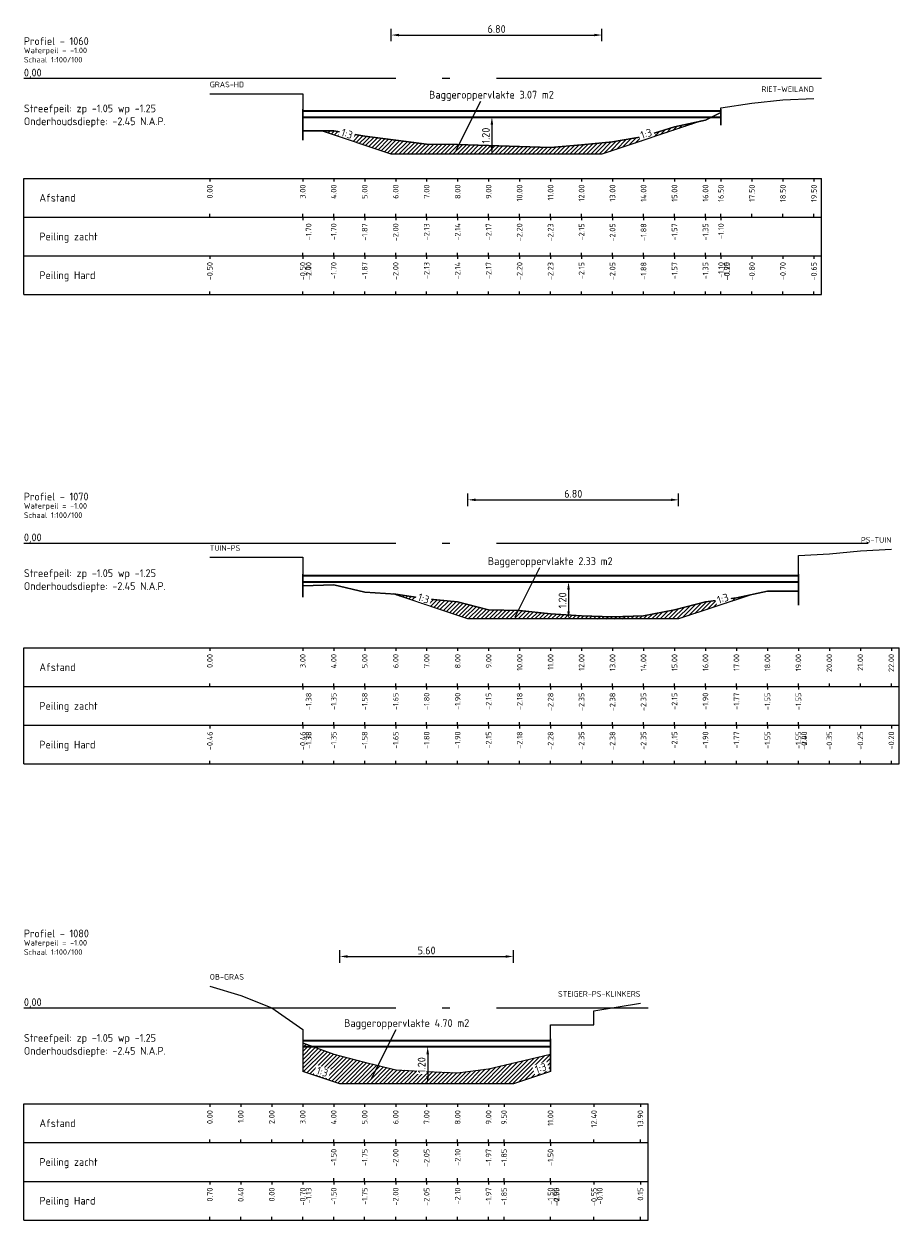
# Model space of a CAD drawing. Header units: metres. Extents: x 163463 to 198797, y 577287 to 592106.
# Tile 60 of 64: x 198571 to 198600, y 581809 to 581847. Entities that reach past the tile are written whole.
import ezdxf
from ezdxf.enums import TextEntityAlignment as Align

# ---------------------------------------------------------------- set-up
doc = ezdxf.new("R2010")
doc.units = ezdxf.units.M
doc.linetypes.add('AL-NAP_LIJN', pattern=[15.25, 12, -1.5, 0.25, -1.5])
for name, color, linetype in [('Afstandsbalk', 7, 'Continuous'), ('baggerarcering', 1, 'Continuous'), ('baggeroppervlak', 7, 'Continuous'), ('HardePeiling', 3, 'Continuous'), ('Legger', 2, 'Continuous'), ('Oever', 62, 'Continuous'), ('SlibOppervlak', 251, 'Continuous'), ('Teksten', 7, 'Continuous'), ('ZachtePeiling', 1, 'Continuous')]:
    doc.layers.add(name, color=color, linetype=linetype)
doc.layers.add('N-WA-WH-GRONDWATERLIJN-G', color=150, linetype='AL-GRONDWATERLIJN', lineweight=35)
doc.layers.add('X-XX-AL-NAP-G', color=7, linetype='AL-NAP_LIJN', lineweight=18)
doc.styles.add('NLCS-ISO', font='NLCS-ISO.ttf')
doc.styles.add('NLCS-ISO-M100-T25', font='NLCS-ISO.ttf', dxfattribs={"height": 0.25})
doc.linetypes.add('AL-GRONDWATERLIJN', pattern='A,6,[32,NLCS.SHX,S=1,R=0,X=0,Y=0],6', length=12)
doc.dimstyles.new('NLCS-M100-T25-PIJL_l3_h1', dxfattribs={"dimscale": 0.1, "dimtxt": 0.25, "dimasz": 2.5, "dimexe": 2, "dimexo": 2, "dimgap": 0.7, "dimtad": 1, "dimzin": 0, "dimdsep": 46, "dimtxsty": 'NLCS-ISO-M100-T25', "dimcen": 2.5, "dimdle": 2, "dimclrd": 256, "dimclre": 256, "dimclrt": 256, "dimadec": 1, "dimazin": 0, "dimtfac": 1, "dimtofl": 0, "dimtmove": 1, "dimatfit": 0, "dimfxl": 2, "dimfxlon": 1, "dimtfill": 1, "dimtfillclr": 256, "dimtolj": 1, "dimtzin": 0, "dimlwd": 18, "dimlwe": 18, "dimarcsym": 0})

# ---------------------------------------------------------------- blocks, each defined once
blk = doc.blocks.new('*D683')
at = {"lineweight": 18, "transparency": 16777216}
for p, q in [((198583.298, 581846.689), (198583.298, 581847.089)), ((198590.098, 581846.689), (198590.098, 581847.089)), ((198583.548, 581846.889), (198589.848, 581846.889))]:
    blk.add_line(p, q, dxfattribs=at)
at = {"transparency": 16777216}
for points in [[(198583.548, 581846.931), (198583.548, 581846.848), (198583.298, 581846.889)], [(198589.848, 581846.931), (198589.848, 581846.848), (198590.098, 581846.889)]]:
    blk.add_solid(points, dxfattribs=at)
at = {"layer": 'Defpoints', "color": 0, "transparency": 16777216}
for p in [(198590.098, 581846.889), (198583.298, 581843.044), (198590.098, 581843.044)]:
    blk.add_point(p, dxfattribs=at)
at = {"transparency": 16777216, "insert": (198586.698, 581847.084), "char_height": 0.25, "attachment_point": 5, "style": 'NLCS-ISO-M100-T25', "bg_fill": 3, "box_fill_scale": 1.1, "bg_fill_color": 256, "bg_fill_true_color": 13158600, "bg_fill_transparency": 0}
blk.add_mtext('\\A1;6.80', dxfattribs=at)
blk = doc.blocks.new('*D685')
at = {"lineweight": 18, "transparency": 16777216}
for p, q in [((198585.773, 581831.689), (198585.773, 581832.089)), ((198592.573, 581831.689), (198592.573, 581832.089)), ((198586.023, 581831.889), (198592.323, 581831.889))]:
    blk.add_line(p, q, dxfattribs=at)
at = {"transparency": 16777216}
for points in [[(198586.023, 581831.931), (198586.023, 581831.848), (198585.773, 581831.889)], [(198592.323, 581831.931), (198592.323, 581831.848), (198592.573, 581831.889)]]:
    blk.add_solid(points, dxfattribs=at)
at = {"layer": 'Defpoints', "color": 0, "transparency": 16777216}
for p in [(198592.573, 581831.889), (198585.773, 581828.044), (198592.573, 581828.044)]:
    blk.add_point(p, dxfattribs=at)
at = {"transparency": 16777216, "insert": (198589.173, 581832.084), "char_height": 0.25, "attachment_point": 5, "style": 'NLCS-ISO-M100-T25', "bg_fill": 3, "box_fill_scale": 1.1, "bg_fill_color": 256, "bg_fill_true_color": 13158600, "bg_fill_transparency": 0}
blk.add_mtext('\\A1;6.80', dxfattribs=at)
blk = doc.blocks.new('*D687')
at = {"lineweight": 18, "transparency": 16777216}
for p, q in [((198581.639, 581816.951), (198581.639, 581817.351)), ((198587.239, 581816.951), (198587.239, 581817.351)), ((198581.889, 581817.151), (198586.989, 581817.151))]:
    blk.add_line(p, q, dxfattribs=at)
at = {"transparency": 16777216}
for points in [[(198581.889, 581817.193), (198581.889, 581817.109), (198581.639, 581817.151)], [(198586.989, 581817.193), (198586.989, 581817.109), (198587.239, 581817.151)]]:
    blk.add_solid(points, dxfattribs=at)
at = {"layer": 'Defpoints', "color": 0, "transparency": 16777216}
for p in [(198587.239, 581817.151), (198581.639, 581813.044), (198587.239, 581813.044)]:
    blk.add_point(p, dxfattribs=at)
at = {"transparency": 16777216, "insert": (198584.439, 581817.346), "char_height": 0.25, "attachment_point": 5, "style": 'NLCS-ISO-M100-T25', "bg_fill": 3, "box_fill_scale": 1.1, "bg_fill_color": 256, "bg_fill_true_color": 13158600, "bg_fill_transparency": 0}
blk.add_mtext('\\A1;5.60', dxfattribs=at)
blk = doc.blocks.new('*D695')
at = {"lineweight": 18, "transparency": 16777216}
for p, q in [((198586.545, 581844.244), (198586.345, 581844.244)), ((198586.545, 581843.994), (198586.545, 581843.294)), ((198586.545, 581843.044), (198586.345, 581843.044))]:
    blk.add_line(p, q, dxfattribs=at)
at = {"transparency": 16777216}
for points in [[(198586.504, 581843.994), (198586.587, 581843.994), (198586.545, 581844.244)], [(198586.504, 581843.294), (198586.587, 581843.294), (198586.545, 581843.044)]]:
    blk.add_solid(points, dxfattribs=at)
at = {"layer": 'Defpoints', "color": 0, "transparency": 16777216}
for p in [(198586.545, 581844.244), (198586.545, 581843.044), (198586.545, 581843.044)]:
    blk.add_point(p, dxfattribs=at)
at = {"transparency": 16777216, "insert": (198586.35, 581843.644), "char_height": 0.25, "attachment_point": 5, "rotation": 90, "style": 'NLCS-ISO-M100-T25', "bg_fill": 3, "box_fill_scale": 1.1, "bg_fill_color": 256, "bg_fill_true_color": 13158600, "bg_fill_transparency": 0}
blk.add_mtext('\\A1;1.20', dxfattribs=at)
blk = doc.blocks.new('*D696')
at = {"lineweight": 18, "transparency": 16777216}
for p, q in [((198589.02, 581829.244), (198588.82, 581829.244)), ((198589.02, 581828.994), (198589.02, 581828.294)), ((198589.02, 581828.044), (198588.82, 581828.044))]:
    blk.add_line(p, q, dxfattribs=at)
at = {"transparency": 16777216}
for points in [[(198588.979, 581828.994), (198589.062, 581828.994), (198589.02, 581829.244)], [(198588.979, 581828.294), (198589.062, 581828.294), (198589.02, 581828.044)]]:
    blk.add_solid(points, dxfattribs=at)
at = {"layer": 'Defpoints', "color": 0, "transparency": 16777216}
for p in [(198589.02, 581829.244), (198589.02, 581828.044), (198589.02, 581828.044)]:
    blk.add_point(p, dxfattribs=at)
at = {"transparency": 16777216, "insert": (198588.825, 581828.644), "char_height": 0.25, "attachment_point": 5, "rotation": 90, "style": 'NLCS-ISO-M100-T25', "bg_fill": 3, "box_fill_scale": 1.1, "bg_fill_color": 256, "bg_fill_true_color": 13158600, "bg_fill_transparency": 0}
blk.add_mtext('\\A1;1.20', dxfattribs=at)
blk = doc.blocks.new('*D691')
at = {"lineweight": 18, "transparency": 16777216}
for p, q in [((198584.473, 581814.244), (198584.273, 581814.244)), ((198584.473, 581813.994), (198584.473, 581813.294)), ((198584.473, 581813.044), (198584.273, 581813.044))]:
    blk.add_line(p, q, dxfattribs=at)
at = {"transparency": 16777216}
for points in [[(198584.432, 581813.994), (198584.515, 581813.994), (198584.473, 581814.244)], [(198584.432, 581813.294), (198584.515, 581813.294), (198584.473, 581813.044)]]:
    blk.add_solid(points, dxfattribs=at)
at = {"layer": 'Defpoints', "color": 0, "transparency": 16777216}
for p in [(198584.473, 581814.244), (198584.473, 581813.044), (198584.473, 581813.044)]:
    blk.add_point(p, dxfattribs=at)
at = {"transparency": 16777216, "insert": (198584.278, 581813.644), "char_height": 0.25, "attachment_point": 5, "rotation": 90, "style": 'NLCS-ISO-M100-T25', "bg_fill": 3, "box_fill_scale": 1.1, "bg_fill_color": 256, "bg_fill_true_color": 13158600, "bg_fill_transparency": 0}
blk.add_mtext('\\A1;1.20', dxfattribs=at)

msp = doc.modelspace()

# ---------------------------------------------------------------- hatches: boundary and pattern name
at = {"layer": 'baggerarcering'}
h = msp.add_hatch(dxfattribs=at)
h.set_pattern_fill('ANSI31', color=256, scale=0.03, style=0)
h.paths.add_polyline_path([(198593.314, 581844.116), (198592.441, 581843.924), (198591.441, 581843.614), (198590.44, 581843.444), (198589.44, 581843.344), (198588.44, 581843.264), (198587.44, 581843.294), (198586.44, 581843.324), (198585.44, 581843.354), (198584.44, 581843.364), (198583.44, 581843.494), (198582.44, 581843.624), (198581.44, 581843.794), (198581.048, 581843.794), (198583.298, 581843.044), (198590.098, 581843.044)])
h = msp.add_hatch(dxfattribs=at)
h.set_pattern_fill('ANSI31', color=256, scale=0.03, style=0)
h.paths.add_polyline_path([(198594.948, 581828.836), (198594.44, 581828.724), (198593.44, 581828.594), (198592.44, 581828.344), (198591.44, 581828.144), (198590.44, 581828.114), (198589.44, 581828.144), (198588.44, 581828.214), (198587.441, 581828.314), (198586.44, 581828.344), (198585.44, 581828.594), (198584.44, 581828.694), (198583.44, 581828.844), (198583.354, 581828.85), (198585.773, 581828.044), (198592.573, 581828.044)])
h = msp.add_hatch(dxfattribs=at)
h.set_pattern_fill('ANSI31', color=256, scale=0.03, style=0)
h.paths.add_polyline_path([(198588.439, 581813.444), (198588.439, 581813.994), (198586.939, 581813.644), (198586.439, 581813.524), (198585.44, 581813.394), (198584.439, 581813.444), (198583.44, 581813.494), (198582.439, 581813.744), (198581.44, 581813.994), (198580.764, 581814.244), (198580.439, 581814.364), (198580.439, 581813.444), (198581.639, 581813.044), (198587.239, 581813.044)])

# ---------------------------------------------------------------- linework, layer by layer
at = {"layer": 'Afstandsbalk'}
for p, q in [((198571.44, 581842.264), (198597.19, 581842.264)), ((198571.44, 581838.514), (198571.44, 581842.264)), ((198577.44, 581842.264), (198577.44, 581842.164)), ((198580.44, 581842.264), (198580.44, 581842.164)), ((198581.44, 581842.264), (198581.44, 581842.164)), ((198582.44, 581842.264), (198582.44, 581842.164)), ((198583.44, 581842.264), (198583.44, 581842.164)), ((198584.44, 581842.264), (198584.44, 581842.164)), ((198585.44, 581842.264), (198585.44, 581842.164)), ((198586.44, 581842.264), (198586.44, 581842.164)), ((198587.44, 581842.264), (198587.44, 581842.164)), ((198588.44, 581842.264), (198588.44, 581842.164)), ((198589.44, 581842.264), (198589.44, 581842.164)), ((198590.44, 581842.264), (198590.44, 581842.164)), ((198591.441, 581842.264), (198591.441, 581842.164)), ((198592.441, 581842.264), (198592.441, 581842.164)), ((198593.441, 581842.264), (198593.441, 581842.164)), ((198593.94, 581842.264), (198593.94, 581842.164)), ((198594.94, 581842.264), (198594.94, 581842.164)), ((198595.94, 581842.264), (198595.94, 581842.164)), ((198596.94, 581842.264), (198596.94, 581842.164)), ((198597.19, 581838.514), (198597.19, 581842.264)), ((198571.44, 581841.014), (198597.19, 581841.014)), ((198577.44, 581841.014), (198577.44, 581841.114)), ((198580.44, 581841.014), (198580.44, 581841.114)), ((198580.44, 581841.014), (198580.44, 581840.914)), ((198581.44, 581841.014), (198581.44, 581841.114)), ((198581.44, 581841.014), (198581.44, 581840.914)), ((198582.44, 581841.014), (198582.44, 581841.114)), ((198582.44, 581841.014), (198582.44, 581840.914)), ((198583.44, 581841.014), (198583.44, 581841.114)), ((198583.44, 581841.014), (198583.44, 581840.914)), ((198584.44, 581841.014), (198584.44, 581841.114)), ((198584.44, 581841.014), (198584.44, 581840.914)), ((198585.44, 581841.014), (198585.44, 581841.114)), ((198585.44, 581841.014), (198585.44, 581840.914)), ((198586.44, 581841.014), (198586.44, 581841.114)), ((198586.44, 581841.014), (198586.44, 581840.914)), ((198587.44, 581841.014), (198587.44, 581841.114)), ((198587.44, 581841.014), (198587.44, 581840.914)), ((198588.44, 581841.014), (198588.44, 581841.114)), ((198588.44, 581841.014), (198588.44, 581840.914)), ((198589.44, 581841.014), (198589.44, 581841.114)), ((198589.44, 581841.014), (198589.44, 581840.914)), ((198590.44, 581841.014), (198590.44, 581841.114)), ((198590.44, 581841.014), (198590.44, 581840.914)), ((198591.441, 581841.014), (198591.441, 581841.114)), ((198591.441, 581841.014), (198591.441, 581840.914)), ((198592.441, 581841.014), (198592.441, 581841.114)), ((198592.441, 581841.014), (198592.441, 581840.914)), ((198593.441, 581841.014), (198593.441, 581841.114)), ((198593.441, 581841.014), (198593.441, 581840.914)), ((198593.94, 581841.014), (198593.94, 581841.114)), ((198593.94, 581841.014), (198593.94, 581840.914)), ((198594.94, 581841.014), (198594.94, 581841.114)), ((198595.94, 581841.014), (198595.94, 581841.114)), ((198596.94, 581841.014), (198596.94, 581841.114)), ((198571.44, 581839.764), (198597.19, 581839.764)), ((198577.44, 581839.764), (198577.44, 581839.664)), ((198580.44, 581839.764), (198580.44, 581839.864)), ((198580.44, 581839.764), (198580.44, 581839.664)), ((198580.44, 581839.764), (198580.44, 581839.664)), ((198580.44, 581839.764), (198580.44, 581839.664)), ((198581.44, 581839.764), (198581.44, 581839.864)), ((198581.44, 581839.764), (198581.44, 581839.664)), ((198582.44, 581839.764), (198582.44, 581839.864)), ((198582.44, 581839.764), (198582.44, 581839.664)), ((198583.44, 581839.764), (198583.44, 581839.864)), ((198583.44, 581839.764), (198583.44, 581839.664)), ((198584.44, 581839.764), (198584.44, 581839.864)), ((198584.44, 581839.764), (198584.44, 581839.664)), ((198585.44, 581839.764), (198585.44, 581839.864)), ((198585.44, 581839.764), (198585.44, 581839.664)), ((198586.44, 581839.764), (198586.44, 581839.864)), ((198586.44, 581839.764), (198586.44, 581839.664)), ((198587.44, 581839.764), (198587.44, 581839.864)), ((198587.44, 581839.764), (198587.44, 581839.664)), ((198588.44, 581839.764), (198588.44, 581839.864)), ((198588.44, 581839.764), (198588.44, 581839.664)), ((198589.44, 581839.764), (198589.44, 581839.864)), ((198589.44, 581839.764), (198589.44, 581839.664)), ((198590.44, 581839.764), (198590.44, 581839.864)), ((198590.44, 581839.764), (198590.44, 581839.664)), ((198591.441, 581839.764), (198591.441, 581839.864)), ((198591.441, 581839.764), (198591.441, 581839.664)), ((198592.441, 581839.764), (198592.441, 581839.864)), ((198592.441, 581839.764), (198592.441, 581839.664)), ((198593.441, 581839.764), (198593.441, 581839.864)), ((198593.441, 581839.764), (198593.441, 581839.664)), ((198593.94, 581839.764), (198593.94, 581839.864)), ((198593.94, 581839.764), (198593.94, 581839.664)), ((198593.94, 581839.764), (198593.94, 581839.664)), ((198593.94, 581839.764), (198593.94, 581839.664)), ((198594.94, 581839.764), (198594.94, 581839.664)), ((198595.94, 581839.764), (198595.94, 581839.664)), ((198596.94, 581839.764), (198596.94, 581839.664)), ((198577.44, 581838.514), (198577.44, 581838.614)), ((198580.44, 581838.514), (198580.44, 581838.614)), ((198580.44, 581838.514), (198580.44, 581838.614)), ((198580.44, 581838.514), (198580.44, 581838.614)), ((198581.44, 581838.514), (198581.44, 581838.614)), ((198582.44, 581838.514), (198582.44, 581838.614)), ((198583.44, 581838.514), (198583.44, 581838.614)), ((198584.44, 581838.514), (198584.44, 581838.614)), ((198585.44, 581838.514), (198585.44, 581838.614)), ((198586.44, 581838.514), (198586.44, 581838.614)), ((198587.44, 581838.514), (198587.44, 581838.614)), ((198588.44, 581838.514), (198588.44, 581838.614)), ((198589.44, 581838.514), (198589.44, 581838.614)), ((198590.44, 581838.514), (198590.44, 581838.614)), ((198591.441, 581838.514), (198591.441, 581838.614)), ((198592.441, 581838.514), (198592.441, 581838.614)), ((198593.441, 581838.514), (198593.441, 581838.614)), ((198593.94, 581838.514), (198593.94, 581838.614)), ((198593.94, 581838.514), (198593.94, 581838.614)), ((198593.94, 581838.514), (198593.94, 581838.614)), ((198594.94, 581838.514), (198594.94, 581838.614)), ((198595.94, 581838.514), (198595.94, 581838.614)), ((198596.94, 581838.514), (198596.94, 581838.614)), ((198571.44, 581838.514), (198597.19, 581838.514)), ((198571.44, 581827.114), (198599.69, 581827.114)), ((198571.44, 581823.364), (198571.44, 581827.114)), ((198577.44, 581827.114), (198577.44, 581827.014)), ((198580.44, 581827.114), (198580.44, 581827.014)), ((198581.44, 581827.114), (198581.44, 581827.014)), ((198582.44, 581827.114), (198582.44, 581827.014)), ((198583.44, 581827.114), (198583.44, 581827.014)), ((198584.44, 581827.114), (198584.44, 581827.014)), ((198585.44, 581827.114), (198585.44, 581827.014)), ((198586.44, 581827.114), (198586.44, 581827.014)), ((198587.441, 581827.114), (198587.441, 581827.014)), ((198588.44, 581827.114), (198588.44, 581827.014)), ((198589.44, 581827.114), (198589.44, 581827.014)), ((198590.44, 581827.114), (198590.44, 581827.014)), ((198591.44, 581827.114), (198591.44, 581827.014)), ((198592.44, 581827.114), (198592.44, 581827.014)), ((198593.44, 581827.114), (198593.44, 581827.014)), ((198594.44, 581827.114), (198594.44, 581827.014)), ((198595.44, 581827.114), (198595.44, 581827.014)), ((198596.44, 581827.114), (198596.44, 581827.014)), ((198597.44, 581827.114), (198597.44, 581827.014)), ((198598.44, 581827.114), (198598.44, 581827.014)), ((198599.44, 581827.114), (198599.44, 581827.014)), ((198599.69, 581823.364), (198599.69, 581827.114)), ((198571.44, 581825.864), (198599.69, 581825.864)), ((198577.44, 581825.864), (198577.44, 581825.964)), ((198580.44, 581825.864), (198580.44, 581825.964)), ((198580.44, 581825.864), (198580.44, 581825.764)), ((198581.44, 581825.864), (198581.44, 581825.964)), ((198581.44, 581825.864), (198581.44, 581825.764)), ((198582.44, 581825.864), (198582.44, 581825.964)), ((198582.44, 581825.864), (198582.44, 581825.764)), ((198583.44, 581825.864), (198583.44, 581825.964)), ((198583.44, 581825.864), (198583.44, 581825.764)), ((198584.44, 581825.864), (198584.44, 581825.964)), ((198584.44, 581825.864), (198584.44, 581825.764)), ((198585.44, 581825.864), (198585.44, 581825.964)), ((198585.44, 581825.864), (198585.44, 581825.764)), ((198586.44, 581825.864), (198586.44, 581825.964)), ((198586.44, 581825.864), (198586.44, 581825.764)), ((198587.441, 581825.864), (198587.441, 581825.964)), ((198587.441, 581825.864), (198587.441, 581825.764)), ((198588.44, 581825.864), (198588.44, 581825.964)), ((198588.44, 581825.864), (198588.44, 581825.764)), ((198589.44, 581825.864), (198589.44, 581825.964)), ((198589.44, 581825.864), (198589.44, 581825.764)), ((198590.44, 581825.864), (198590.44, 581825.964)), ((198590.44, 581825.864), (198590.44, 581825.764)), ((198591.44, 581825.864), (198591.44, 581825.964)), ((198591.44, 581825.864), (198591.44, 581825.764)), ((198592.44, 581825.864), (198592.44, 581825.964)), ((198592.44, 581825.864), (198592.44, 581825.764)), ((198593.44, 581825.864), (198593.44, 581825.964)), ((198593.44, 581825.864), (198593.44, 581825.764)), ((198594.44, 581825.864), (198594.44, 581825.964)), ((198594.44, 581825.864), (198594.44, 581825.764)), ((198595.44, 581825.864), (198595.44, 581825.964)), ((198595.44, 581825.864), (198595.44, 581825.764)), ((198596.44, 581825.864), (198596.44, 581825.964)), ((198596.44, 581825.864), (198596.44, 581825.764)), ((198597.44, 581825.864), (198597.44, 581825.964)), ((198598.44, 581825.864), (198598.44, 581825.964)), ((198599.44, 581825.864), (198599.44, 581825.964)), ((198580.44, 581824.614), (198580.44, 581824.714)), ((198581.44, 581824.614), (198581.44, 581824.714)), ((198582.44, 581824.614), (198582.44, 581824.714)), ((198583.44, 581824.614), (198583.44, 581824.714)), ((198584.44, 581824.614), (198584.44, 581824.714)), ((198585.44, 581824.614), (198585.44, 581824.714)), ((198586.44, 581824.614), (198586.44, 581824.714)), ((198587.441, 581824.614), (198587.441, 581824.714)), ((198588.44, 581824.614), (198588.44, 581824.714)), ((198589.44, 581824.614), (198589.44, 581824.714)), ((198590.44, 581824.614), (198590.44, 581824.714)), ((198591.44, 581824.614), (198591.44, 581824.714)), ((198592.44, 581824.614), (198592.44, 581824.714)), ((198593.44, 581824.614), (198593.44, 581824.714)), ((198594.44, 581824.614), (198594.44, 581824.714)), ((198595.44, 581824.614), (198595.44, 581824.714)), ((198596.44, 581824.614), (198596.44, 581824.714)), ((198571.44, 581824.614), (198599.69, 581824.614)), ((198577.44, 581824.614), (198577.44, 581824.514)), ((198580.44, 581824.614), (198580.44, 581824.514)), ((198580.44, 581824.614), (198580.44, 581824.514)), ((198580.44, 581824.614), (198580.44, 581824.514)), ((198581.44, 581824.614), (198581.44, 581824.514)), ((198582.44, 581824.614), (198582.44, 581824.514)), ((198583.44, 581824.614), (198583.44, 581824.514)), ((198584.44, 581824.614), (198584.44, 581824.514)), ((198585.44, 581824.614), (198585.44, 581824.514)), ((198586.44, 581824.614), (198586.44, 581824.514)), ((198587.441, 581824.614), (198587.441, 581824.514)), ((198588.44, 581824.614), (198588.44, 581824.514)), ((198589.44, 581824.614), (198589.44, 581824.514)), ((198590.44, 581824.614), (198590.44, 581824.514)), ((198591.44, 581824.614), (198591.44, 581824.514)), ((198592.44, 581824.614), (198592.44, 581824.514)), ((198593.44, 581824.614), (198593.44, 581824.514)), ((198594.44, 581824.614), (198594.44, 581824.514)), ((198595.44, 581824.614), (198595.44, 581824.514)), ((198596.44, 581824.614), (198596.44, 581824.514)), ((198596.44, 581824.614), (198596.44, 581824.514)), ((198596.44, 581824.614), (198596.44, 581824.514)), ((198597.44, 581824.614), (198597.44, 581824.514)), ((198598.44, 581824.614), (198598.44, 581824.514)), ((198599.44, 581824.614), (198599.44, 581824.514)), ((198571.44, 581823.364), (198599.69, 581823.364)), ((198577.44, 581823.364), (198577.44, 581823.464)), ((198580.44, 581823.364), (198580.44, 581823.464)), ((198580.44, 581823.364), (198580.44, 581823.464)), ((198580.44, 581823.364), (198580.44, 581823.464)), ((198581.44, 581823.364), (198581.44, 581823.464)), ((198582.44, 581823.364), (198582.44, 581823.464)), ((198583.44, 581823.364), (198583.44, 581823.464)), ((198584.44, 581823.364), (198584.44, 581823.464)), ((198585.44, 581823.364), (198585.44, 581823.464)), ((198586.44, 581823.364), (198586.44, 581823.464)), ((198587.441, 581823.364), (198587.441, 581823.464)), ((198588.44, 581823.364), (198588.44, 581823.464)), ((198589.44, 581823.364), (198589.44, 581823.464)), ((198590.44, 581823.364), (198590.44, 581823.464)), ((198591.44, 581823.364), (198591.44, 581823.464)), ((198592.44, 581823.364), (198592.44, 581823.464)), ((198593.44, 581823.364), (198593.44, 581823.464)), ((198594.44, 581823.364), (198594.44, 581823.464)), ((198595.44, 581823.364), (198595.44, 581823.464)), ((198596.44, 581823.364), (198596.44, 581823.464)), ((198596.44, 581823.364), (198596.44, 581823.464)), ((198596.44, 581823.364), (198596.44, 581823.464)), ((198597.44, 581823.364), (198597.44, 581823.464)), ((198598.44, 581823.364), (198598.44, 581823.464)), ((198599.44, 581823.364), (198599.44, 581823.464)), ((198571.44, 581812.394), (198591.59, 581812.394)), ((198571.44, 581808.644), (198571.44, 581812.394)), ((198577.44, 581812.394), (198577.44, 581812.294)), ((198578.439, 581812.394), (198578.439, 581812.294)), ((198579.44, 581812.394), (198579.44, 581812.294)), ((198580.439, 581812.394), (198580.439, 581812.294)), ((198581.44, 581812.394), (198581.44, 581812.294)), ((198582.439, 581812.394), (198582.439, 581812.294)), ((198583.44, 581812.394), (198583.44, 581812.294)), ((198584.439, 581812.394), (198584.439, 581812.294)), ((198585.44, 581812.394), (198585.44, 581812.294)), ((198586.439, 581812.394), (198586.439, 581812.294)), ((198586.939, 581812.394), (198586.939, 581812.294)), ((198588.439, 581812.394), (198588.439, 581812.294)), ((198589.839, 581812.394), (198589.839, 581812.294)), ((198591.34, 581812.394), (198591.34, 581812.294)), ((198591.59, 581808.644), (198591.59, 581812.394)), ((198571.44, 581811.144), (198591.59, 581811.144)), ((198577.44, 581811.144), (198577.44, 581811.244)), ((198578.439, 581811.144), (198578.439, 581811.244)), ((198579.44, 581811.144), (198579.44, 581811.244)), ((198580.439, 581811.144), (198580.439, 581811.244)), ((198581.44, 581811.144), (198581.44, 581811.244)), ((198581.44, 581811.144), (198581.44, 581811.044)), ((198582.439, 581811.144), (198582.439, 581811.244)), ((198582.439, 581811.144), (198582.439, 581811.044)), ((198583.44, 581811.144), (198583.44, 581811.244)), ((198583.44, 581811.144), (198583.44, 581811.044)), ((198584.439, 581811.144), (198584.439, 581811.244)), ((198584.439, 581811.144), (198584.439, 581811.044)), ((198585.44, 581811.144), (198585.44, 581811.244)), ((198585.44, 581811.144), (198585.44, 581811.044)), ((198586.439, 581811.144), (198586.439, 581811.244)), ((198586.439, 581811.144), (198586.439, 581811.044)), ((198586.939, 581811.144), (198586.939, 581811.244)), ((198586.939, 581811.144), (198586.939, 581811.044)), ((198588.439, 581811.144), (198588.439, 581811.244)), ((198588.439, 581811.144), (198588.439, 581811.044)), ((198589.839, 581811.144), (198589.839, 581811.244)), ((198591.34, 581811.144), (198591.34, 581811.244)), ((198581.44, 581809.894), (198581.44, 581809.994)), ((198582.439, 581809.894), (198582.439, 581809.994)), ((198583.44, 581809.894), (198583.44, 581809.994)), ((198584.439, 581809.894), (198584.439, 581809.994)), ((198585.44, 581809.894), (198585.44, 581809.994)), ((198586.439, 581809.894), (198586.439, 581809.994)), ((198586.939, 581809.894), (198586.939, 581809.994)), ((198588.439, 581809.894), (198588.439, 581809.994)), ((198571.44, 581809.894), (198591.59, 581809.894)), ((198577.44, 581809.894), (198577.44, 581809.794)), ((198578.439, 581809.894), (198578.439, 581809.794)), ((198579.44, 581809.894), (198579.44, 581809.794)), ((198580.439, 581809.894), (198580.439, 581809.794)), ((198580.439, 581809.894), (198580.439, 581809.794)), ((198581.44, 581809.894), (198581.44, 581809.794)), ((198582.439, 581809.894), (198582.439, 581809.794)), ((198583.44, 581809.894), (198583.44, 581809.794)), ((198584.439, 581809.894), (198584.439, 581809.794)), ((198585.44, 581809.894), (198585.44, 581809.794)), ((198586.439, 581809.894), (198586.439, 581809.794)), ((198586.939, 581809.894), (198586.939, 581809.794)), ((198588.439, 581809.894), (198588.439, 581809.794)), ((198588.439, 581809.894), (198588.439, 581809.794)), ((198588.439, 581809.894), (198588.439, 581809.794)), ((198589.839, 581809.894), (198589.839, 581809.794)), ((198589.839, 581809.894), (198589.839, 581809.794)), ((198591.34, 581809.894), (198591.34, 581809.794)), ((198571.44, 581808.644), (198591.59, 581808.644)), ((198577.44, 581808.644), (198577.44, 581808.744)), ((198578.439, 581808.644), (198578.439, 581808.744)), ((198579.44, 581808.644), (198579.44, 581808.744)), ((198580.439, 581808.644), (198580.439, 581808.744)), ((198580.439, 581808.644), (198580.439, 581808.744)), ((198581.44, 581808.644), (198581.44, 581808.744)), ((198582.439, 581808.644), (198582.439, 581808.744)), ((198583.44, 581808.644), (198583.44, 581808.744)), ((198584.439, 581808.644), (198584.439, 581808.744)), ((198585.44, 581808.644), (198585.44, 581808.744)), ((198586.439, 581808.644), (198586.439, 581808.744)), ((198586.939, 581808.644), (198586.939, 581808.744)), ((198588.439, 581808.644), (198588.439, 581808.744)), ((198588.439, 581808.644), (198588.439, 581808.744)), ((198588.439, 581808.644), (198588.439, 581808.744)), ((198589.839, 581808.644), (198589.839, 581808.744)), ((198589.839, 581808.644), (198589.839, 581808.744)), ((198591.34, 581808.644), (198591.34, 581808.744))]:
    msp.add_line(p, q, dxfattribs=at)
at = {"layer": 'baggeroppervlak', "flags": 128}
msp.add_lwpolyline([(198580.439, 581814.244), (198580.439, 581813.444)], dxfattribs=at)
at = {"layer": 'HardePeiling'}
for points in [[(198580.44, 581844.494), (198580.44, 581843.794), (198581.44, 581843.794), (198582.44, 581843.624), (198583.44, 581843.494), (198584.44, 581843.364), (198585.44, 581843.354), (198586.44, 581843.324), (198587.44, 581843.294), (198588.44, 581843.264), (198589.44, 581843.344), (198590.44, 581843.444), (198591.441, 581843.614), (198592.441, 581843.924), (198593.441, 581844.144), (198593.94, 581844.394), (198593.94, 581844.494)], [(198580.44, 581829.494), (198580.44, 581829.114), (198581.44, 581829.144), (198582.44, 581828.914), (198583.44, 581828.844), (198584.44, 581828.694), (198585.44, 581828.594), (198586.44, 581828.344), (198587.441, 581828.314), (198588.44, 581828.214), (198589.44, 581828.144), (198590.44, 581828.114), (198591.44, 581828.144), (198592.44, 581828.344), (198593.44, 581828.594), (198594.44, 581828.724), (198595.44, 581828.944), (198596.44, 581828.944), (198596.44, 581829.494)], [(198580.439, 581814.494), (198580.439, 581814.364), (198581.44, 581813.994), (198582.439, 581813.744), (198583.44, 581813.494), (198584.439, 581813.444), (198585.44, 581813.394), (198586.439, 581813.524), (198586.939, 581813.644), (198588.439, 581813.994), (198588.439, 581814.494)]]:
    msp.add_lwpolyline(points, dxfattribs=at)
at = {"layer": 'N-WA-WH-GRONDWATERLIJN-G'}
for p, q in [((198580.44, 581844.444), (198593.94, 581844.444)), ((198580.44, 581844.244), (198593.94, 581844.244)), ((198580.44, 581829.444), (198596.44, 581829.444)), ((198580.44, 581829.244), (198596.44, 581829.244)), ((198580.439, 581814.444), (198588.439, 581814.444)), ((198580.439, 581814.244), (198588.439, 581814.244))]:
    msp.add_line(p, q, dxfattribs=at)
at = {"layer": 'Oever'}
for points in [[(198577.44, 581844.994), (198580.44, 581844.994), (198580.44, 581843.494), (198580.44, 581844.494)], [(198593.94, 581844.494), (198593.94, 581843.986), (198593.94, 581844.544), (198594.94, 581844.694), (198595.94, 581844.794), (198596.94, 581844.844)], [(198596.44, 581829.494), (198596.44, 581828.494), (198596.44, 581830.094), (198597.44, 581830.144), (198598.44, 581830.244), (198599.44, 581830.294)], [(198577.44, 581830.034), (198580.44, 581830.034), (198580.44, 581828.744), (198580.44, 581829.494)], [(198577.44, 581816.194), (198578.439, 581815.894), (198579.44, 581815.494), (198580.439, 581814.794), (198580.439, 581813.568)], [(198588.439, 581813.444), (198588.439, 581814.944), (198589.839, 581814.944), (198589.839, 581815.394), (198591.34, 581815.644)], [(198588.439, 581814.494), (198588.439, 581813.444)]]:
    msp.add_lwpolyline(points, dxfattribs=at)
at = {"layer": 'SlibOppervlak'}
for points in [[(198580.44, 581843.794), (198581.44, 581843.794), (198582.44, 581843.624), (198583.44, 581843.494), (198584.44, 581843.364), (198585.44, 581843.354), (198586.44, 581843.324), (198587.44, 581843.294), (198588.44, 581843.264), (198589.44, 581843.344), (198590.44, 581843.444), (198591.441, 581843.614), (198592.441, 581843.924), (198593.441, 581844.144), (198593.94, 581844.394), (198593.94, 581844.394), (198593.441, 581844.144), (198592.441, 581843.924), (198591.441, 581843.614), (198590.44, 581843.444), (198589.44, 581843.344), (198588.44, 581843.264), (198587.44, 581843.294), (198586.44, 581843.324), (198585.44, 581843.354), (198584.44, 581843.364), (198583.44, 581843.494), (198582.44, 581843.624), (198581.44, 581843.794), (198580.44, 581843.794)], [(198580.44, 581829.114), (198581.44, 581829.144), (198582.44, 581828.914), (198583.44, 581828.844), (198584.44, 581828.694), (198585.44, 581828.594), (198586.44, 581828.344), (198587.441, 581828.314), (198588.44, 581828.214), (198589.44, 581828.144), (198590.44, 581828.114), (198591.44, 581828.144), (198592.44, 581828.344), (198593.44, 581828.594), (198594.44, 581828.724), (198595.44, 581828.944), (198596.44, 581828.944), (198596.44, 581828.944), (198595.44, 581828.944), (198594.44, 581828.724), (198593.44, 581828.594), (198592.44, 581828.344), (198591.44, 581828.144), (198590.44, 581828.114), (198589.44, 581828.144), (198588.44, 581828.214), (198587.441, 581828.314), (198586.44, 581828.344), (198585.44, 581828.594), (198584.44, 581828.694), (198583.44, 581828.844), (198582.44, 581828.914), (198581.44, 581829.144), (198580.44, 581829.114)]]:
    msp.add_lwpolyline(points, close=True, dxfattribs=at)
at = {"layer": 'X-XX-AL-NAP-G'}
for p, q in [((198571.44, 581845.494), (198597.19, 581845.494)), ((198571.44, 581830.494), (198599.69, 581830.494)), ((198571.44, 581815.494), (198591.59, 581815.494))]:
    msp.add_line(p, q, dxfattribs=at)
at = {"layer": 'ZachtePeiling'}
for points in [[(198580.44, 581844.494), (198580.44, 581843.794), (198581.44, 581843.794), (198582.44, 581843.624), (198583.44, 581843.494), (198584.44, 581843.364), (198585.44, 581843.354), (198586.44, 581843.324), (198587.44, 581843.294), (198588.44, 581843.264), (198589.44, 581843.344), (198590.44, 581843.444), (198591.441, 581843.614), (198592.441, 581843.924), (198593.441, 581844.144), (198593.94, 581844.394), (198593.94, 581844.494)], [(198580.44, 581829.494), (198580.44, 581829.114), (198581.44, 581829.144), (198582.44, 581828.914), (198583.44, 581828.844), (198584.44, 581828.694), (198585.44, 581828.594), (198586.44, 581828.344), (198587.441, 581828.314), (198588.44, 581828.214), (198589.44, 581828.144), (198590.44, 581828.114), (198591.44, 581828.144), (198592.44, 581828.344), (198593.44, 581828.594), (198594.44, 581828.724), (198595.44, 581828.944), (198596.44, 581828.944), (198596.44, 581829.494)], [(198580.439, 581814.494), (198580.439, 581814.364), (198581.44, 581813.994), (198582.439, 581813.744), (198583.44, 581813.494), (198584.439, 581813.444), (198585.44, 581813.394), (198586.439, 581813.524), (198586.939, 581813.644), (198588.439, 581813.994), (198588.439, 581814.494)]]:
    msp.add_lwpolyline(points, dxfattribs=at)

# ---------------------------------------------------------------- texts
at = {"layer": 'Teksten', "style": 'NLCS-ISO'}
for s, height, p in [('Profiel - 1060   ', 0.25, (198571.44, 581846.694)), ('Waterpeil = -1.00', 0.18, (198571.44, 581846.394)), ('Schaal 1:100/100', 0.18, (198571.44, 581846.094)), ('GRAS-HD', 0.18, (198577.44, 581845.294)), ('Afstand', 0.25, (198571.94, 581841.639)), ('Peiling zacht', 0.25, (198571.94, 581840.389)), ('Peiling Hard', 0.25, (198571.94, 581839.139)), ('Profiel - 1070   ', 0.25, (198571.44, 581831.994)), ('Waterpeil = -1.00', 0.18, (198571.44, 581831.694)), ('Schaal 1:100/100', 0.18, (198571.44, 581831.394)), ('TUIN-PS', 0.18, (198577.44, 581830.334)), ('Afstand', 0.25, (198571.94, 581826.489)), ('Peiling zacht', 0.25, (198571.94, 581825.239)), ('Peiling Hard', 0.25, (198571.94, 581823.989)), ('Waterpeil = -1.00', 0.18, (198571.44, 581817.594)), ('Profiel - 1080     ', 0.25, (198571.44, 581817.894)), ('Schaal 1:100/100', 0.18, (198571.44, 581817.294)), ('OB-GRAS', 0.18, (198577.44, 581816.494)), ('Afstand', 0.25, (198571.94, 581811.769)), ('Peiling zacht', 0.25, (198571.94, 581810.519)), ('Peiling Hard', 0.25, (198571.94, 581809.269))]:
    msp.add_text(s, height=height, dxfattribs=at).set_placement(p, align=Align.MIDDLE_LEFT)
for s, p in [('RIET-WEILAND', (198596.94, 581845.144)), ('PS-TUIN', (198599.44, 581830.594)), ('STEIGER-PS-KLINKERS', (198591.34, 581815.944))]:
    msp.add_text(s, height=0.18, dxfattribs=at).set_placement(p, align=Align.MIDDLE_RIGHT)
for s, p in [('0.00', (198577.44, 581842.064)), ('3.00', (198580.44, 581842.064)), ('4.00', (198581.44, 581842.064)), ('5.00', (198582.44, 581842.064)), ('6.00', (198583.44, 581842.064)), ('7.00', (198584.44, 581842.064)), ('8.00', (198585.44, 581842.064)), ('9.00', (198586.44, 581842.064)), ('10.00', (198587.44, 581842.064)), ('11.00', (198588.44, 581842.064)), ('12.00', (198589.44, 581842.064)), ('13.00', (198590.44, 581842.064)), ('14.00', (198591.441, 581842.064)), ('15.00', (198592.441, 581842.064)), ('16.00', (198593.441, 581842.064)), ('16.50', (198593.94, 581842.064)), ('17.50', (198594.94, 581842.064)), ('18.50', (198595.94, 581842.064)), ('19.50', (198596.94, 581842.064)), ('-1.70', (198580.63, 581840.814)), ('-1.70', (198581.44, 581840.814)), ('-1.87', (198582.44, 581840.814)), ('-2.00', (198583.44, 581840.814)), ('-2.13', (198584.44, 581840.814)), ('-2.14', (198585.44, 581840.814)), ('-2.17', (198586.44, 581840.814)), ('-2.20', (198587.44, 581840.814)), ('-2.23', (198588.44, 581840.814)), ('-2.15', (198589.44, 581840.814)), ('-2.05', (198590.44, 581840.814)), ('-1.88', (198591.441, 581840.814)), ('-1.57', (198592.441, 581840.814)), ('-1.35', (198593.441, 581840.814)), ('-1.10', (198593.94, 581840.814)), ('-0.50', (198577.44, 581839.564)), ('-0.50', (198580.44, 581839.564)), ('-2.00', (198580.63, 581839.564)), ('-1.70', (198580.63, 581839.564)), ('-1.70', (198581.44, 581839.564)), ('-1.87', (198582.44, 581839.564)), ('-2.00', (198583.44, 581839.564)), ('-2.13', (198584.44, 581839.564)), ('-2.14', (198585.44, 581839.564)), ('-2.17', (198586.44, 581839.564)), ('-2.20', (198587.44, 581839.564)), ('-2.23', (198588.44, 581839.564)), ('-2.15', (198589.44, 581839.564)), ('-2.05', (198590.44, 581839.564)), ('-1.88', (198591.441, 581839.564)), ('-1.57', (198592.441, 581839.564)), ('-1.35', (198593.441, 581839.564)), ('-1.10', (198593.94, 581839.564)), ('-1.20', (198594.13, 581839.564)), ('-0.95', (198594.13, 581839.564)), ('-0.80', (198594.94, 581839.564)), ('-0.70', (198595.94, 581839.564)), ('-0.65', (198596.94, 581839.564)), ('0.00', (198577.44, 581826.914)), ('3.00', (198580.44, 581826.914)), ('4.00', (198581.44, 581826.914)), ('5.00', (198582.44, 581826.914)), ('6.00', (198583.44, 581826.914)), ('7.00', (198584.44, 581826.914)), ('8.00', (198585.44, 581826.914)), ('9.00', (198586.44, 581826.914)), ('10.00', (198587.441, 581826.914)), ('11.00', (198588.44, 581826.914)), ('12.00', (198589.44, 581826.914)), ('13.00', (198590.44, 581826.914)), ('14.00', (198591.44, 581826.914)), ('15.00', (198592.44, 581826.914)), ('16.00', (198593.44, 581826.914)), ('17.00', (198594.44, 581826.914)), ('18.00', (198595.44, 581826.914)), ('19.00', (198596.44, 581826.914)), ('20.00', (198597.44, 581826.914)), ('21.00', (198598.44, 581826.914)), ('22.00', (198599.44, 581826.914)), ('-1.38', (198580.63, 581825.664)), ('-1.35', (198581.44, 581825.664)), ('-1.58', (198582.44, 581825.664)), ('-1.65', (198583.44, 581825.664)), ('-1.80', (198584.44, 581825.664)), ('-1.90', (198585.44, 581825.664)), ('-2.15', (198586.44, 581825.664)), ('-2.18', (198587.441, 581825.664)), ('-2.28', (198588.44, 581825.664)), ('-2.35', (198589.44, 581825.664)), ('-2.38', (198590.44, 581825.664)), ('-2.35', (198591.44, 581825.664)), ('-2.15', (198592.44, 581825.664)), ('-1.90', (198593.44, 581825.664)), ('-1.77', (198594.44, 581825.664)), ('-1.55', (198595.44, 581825.664)), ('-1.55', (198596.44, 581825.664)), ('-0.46', (198577.44, 581824.414)), ('-0.46', (198580.44, 581824.414)), ('-1.38', (198580.63, 581824.414)), ('-1.75', (198580.63, 581824.414)), ('-1.35', (198581.44, 581824.414)), ('-1.58', (198582.44, 581824.414)), ('-1.65', (198583.44, 581824.414)), ('-1.80', (198584.44, 581824.414)), ('-1.90', (198585.44, 581824.414)), ('-2.15', (198586.44, 581824.414)), ('-2.18', (198587.441, 581824.414)), ('-2.28', (198588.44, 581824.414)), ('-2.35', (198589.44, 581824.414)), ('-2.38', (198590.44, 581824.414)), ('-2.35', (198591.44, 581824.414)), ('-2.15', (198592.44, 581824.414)), ('-1.90', (198593.44, 581824.414)), ('-1.77', (198594.44, 581824.414)), ('-1.55', (198595.44, 581824.414)), ('-1.55', (198596.44, 581824.414)), ('-2.00', (198596.63, 581824.414)), ('-0.40', (198596.63, 581824.414)), ('-0.35', (198597.44, 581824.414)), ('-0.25', (198598.44, 581824.414)), ('-0.20', (198599.44, 581824.414)), ('0.00', (198577.44, 581812.194)), ('1.00', (198578.439, 581812.194)), ('2.00', (198579.44, 581812.194)), ('3.00', (198580.439, 581812.194)), ('4.00', (198581.44, 581812.194)), ('5.00', (198582.439, 581812.194)), ('6.00', (198583.44, 581812.194)), ('7.00', (198584.439, 581812.194)), ('8.00', (198585.44, 581812.194)), ('9.00', (198586.439, 581812.194)), ('9.50', (198586.939, 581812.194)), ('11.00', (198588.439, 581812.194)), ('12.40', (198589.839, 581812.194)), ('13.90', (198591.34, 581812.194)), ('-1.50', (198581.44, 581810.944)), ('-1.75', (198582.439, 581810.944)), ('-2.00', (198583.44, 581810.944)), ('-2.05', (198584.439, 581810.944)), ('-2.10', (198585.44, 581810.944)), ('-1.97', (198586.439, 581810.944)), ('-1.85', (198586.939, 581810.944)), ('-1.50', (198588.439, 581810.944)), ('0.70', (198577.44, 581809.694)), ('0.40', (198578.439, 581809.694)), ('0.00', (198579.44, 581809.694)), ('-0.70', (198580.439, 581809.694)), ('-1.13', (198580.629, 581809.694)), ('-1.50', (198581.44, 581809.694)), ('-1.75', (198582.439, 581809.694)), ('-2.00', (198583.44, 581809.694)), ('-2.05', (198584.439, 581809.694)), ('-2.10', (198585.44, 581809.694)), ('-1.97', (198586.439, 581809.694)), ('-1.85', (198586.939, 581809.694)), ('-1.50', (198588.439, 581809.694)), ('-2.00', (198588.629, 581809.694)), ('-0.55', (198588.629, 581809.694)), ('-0.55', (198589.839, 581809.694)), ('-0.10', (198590.029, 581809.694)), ('0.15', (198591.34, 581809.694))]:
    msp.add_text(s, height=0.18, rotation=90, dxfattribs=at).set_placement(p, align=Align.MIDDLE_RIGHT)
at = {"layer": 'Teksten', "char_height": 0.25, "width": 6.125, "attachment_point": 7, "style": 'NLCS-ISO'}
for s, insert in [('0,00 ', (198571.44, 581845.494)), ('Streefpeil: zp -1.05 wp -1.25 Onderhoudsdiepte: -2.45 N.A.P.', (198571.44, 581843.905)), ('0,00 ', (198571.44, 581830.494)), ('Streefpeil: zp -1.05 wp -1.25 Onderhoudsdiepte: -2.45 N.A.P.', (198571.44, 581828.905)), ('0,00 ', (198571.44, 581815.494)), ('Streefpeil: zp -1.05 wp -1.25 Onderhoudsdiepte: -2.45 N.A.P.', (198571.44, 581813.905))]:
    msp.add_mtext(s, dxfattribs=dict(at, insert=insert))

# ---------------------------------------------------------------- next in the draw order: dimensions: what is measured, and where the dimension line sits
for base, p1, p2, picture, middle in [((198590.098, 581846.889), (198583.298, 581843.044), (198590.098, 581843.044), '*D683', (198586.698, 581847.084)), ((198592.573, 581831.889), (198585.773, 581828.044), (198592.573, 581828.044), '*D685', (198589.173, 581832.084)), ((198587.239, 581817.151), (198581.639, 581813.044), (198587.239, 581813.044), '*D687', (198584.439, 581817.346))]:
    dim = msp.add_linear_dim(base=base, p1=p1, p2=p2, dimstyle='NLCS-M100-T25-PIJL_l3_h1')
    dim.commit()
    dim.dimension.update_dxf_attribs({"geometry": picture, "text_midpoint": middle})

# ---------------------------------------------------------------- next in the draw order: linework, layer by layer
at = {"layer": 'baggeroppervlak'}
for p, q in [((198587.296, 581828.116), (198588.089, 581829.701)), ((198582.661, 581813.208), (198583.454, 581814.793))]:
    msp.add_line(p, q, dxfattribs=at)
at = {"layer": 'Legger', "flags": 128}
for points in [[(198593.314, 581844.116), (198590.098, 581843.044), (198583.298, 581843.044), (198581.048, 581843.794)], [(198594.948, 581828.836), (198592.573, 581828.044), (198585.773, 581828.044), (198583.354, 581828.85)], [(198588.439, 581813.444), (198587.239, 581813.044), (198581.639, 581813.044), (198580.439, 581813.444)]]:
    msp.add_lwpolyline(points, dxfattribs=at)

# ---------------------------------------------------------------- next in the draw order: texts
at = {"layer": 'baggeroppervlak', "style": 'NLCS-ISO'}
for s, p in [('Baggeroppervlakte 3.07 m2', (198586.532, 581844.764)), ('Baggeroppervlakte 2.33 m2', (198588.43, 581829.709)), ('Baggeroppervlakte 4.70 m2', (198583.795, 581814.802))]:
    msp.add_text(s, height=0.25, dxfattribs=at).set_placement(p, align=Align.BOTTOM_CENTER)

# ---------------------------------------------------------------- next in the draw order: texts
at = {"layer": 'baggeroppervlak', "char_height": 0.25, "width": 0.43481, "attachment_point": 8, "style": 'NLCS-ISO', "bg_fill": 3, "box_fill_scale": 1.1, "bg_fill_color": 256, "bg_fill_transparency": 0}
for insert, rotation in [((198591.566, 581843.586), 18.4349), ((198581.829, 581843.586), 341.5651), ((198584.304, 581828.586), 341.5651), ((198594.041, 581828.586), 18.4349), ((198581.033, 581813.312), 341.5651), ((198588.162, 581813.433), 18.4349)]:
    msp.add_mtext('1:3', dxfattribs=dict(at, insert=insert, rotation=rotation))

# ---------------------------------------------------------------- next in the draw order: dimensions: what is measured, and where the dimension line sits
for p1, p2, picture, middle in [((198586.545, 581844.244), (198586.545, 581843.044), '*D695', (198586.35, 581843.644)), ((198589.02, 581829.244), (198589.02, 581828.044), '*D696', (198588.825, 581828.644)), ((198584.473, 581814.244), (198584.473, 581813.044), '*D691', (198584.278, 581813.644))]:
    dim = msp.add_aligned_dim(p1=p1, p2=p2, distance=0, dimstyle='NLCS-M100-T25-PIJL_l3_h1')
    dim.commit()
    dim.dimension.update_dxf_attribs({"geometry": picture, "text_midpoint": middle})

# ---------------------------------------------------------------- next in the draw order: linework, layer by layer
at = {"layer": 'baggeroppervlak'}
msp.add_line((198585.398, 581843.17), (198586.191, 581844.755), dxfattribs=at)

doc.saveas('drawing.dxf')
